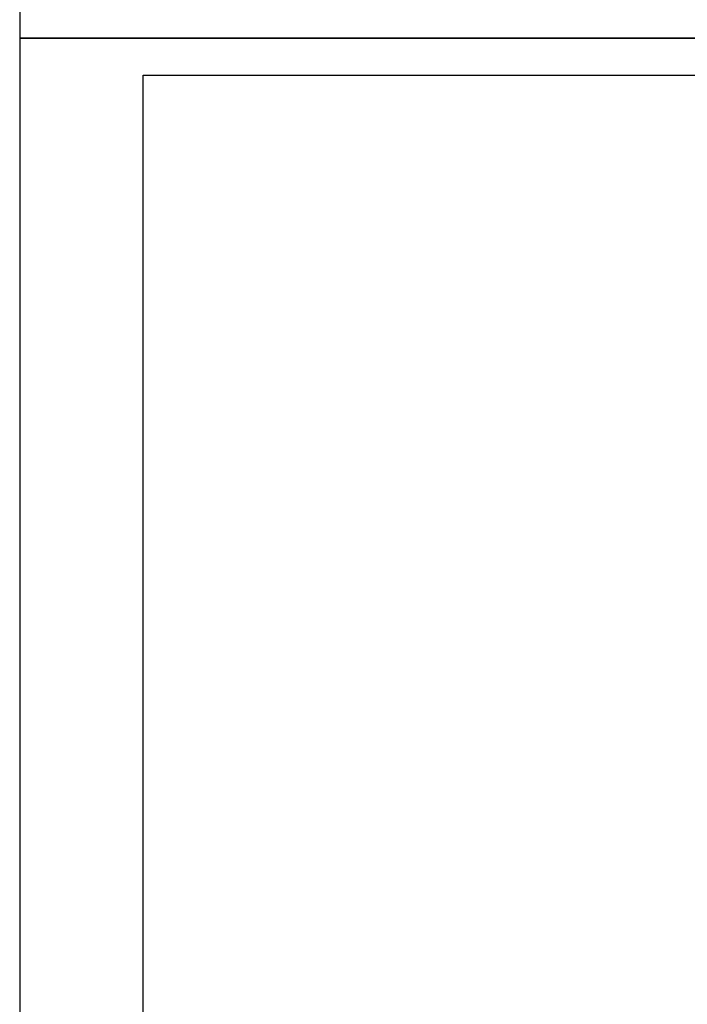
# Model space of a CAD drawing. Header units: millimetres. Extents: x 14311 to 14900, y 137 to 970.
# Tile 2 of 14: x 14311 to 14500, y 279 to 559. Entities that reach past the tile are written whole.
import ezdxf

# ---------------------------------------------------------------- set-up
doc = ezdxf.new("R2010")
doc.units = ezdxf.units.MM
doc.header["$LTSCALE"] = 0.3
doc.layers.add('外框', color=7, linetype='Continuous', lineweight=30)

# ---------------------------------------------------------------- blocks, each defined once
blk = doc.blocks.new('Y')
at = {"lineweight": 30}
blk.add_line((-4154.44, 2003.97), (-3857.44, 2003.97), dxfattribs=at)
blk.add_line((-4154.44, 2003.97), (-3857.44, 2003.97), dxfattribs=at)
for points in [[(-3857.44, 2213.99), (-4154.44, 2213.99), (-4154.44, 2003.97)], [(-4136.76, 2009.27), (-4136.76, 2208.69), (-3862.74, 2208.69)]]:
    blk.add_lwpolyline(points, dxfattribs=at)
blk = doc.blocks.new('W')
blk.add_blockref('Y', (0, 0))

msp = doc.modelspace()

# ---------------------------------------------------------------- block references
at = {"layer": '外框', "lineweight": 25, "xscale": 1.982879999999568, "yscale": 1.982880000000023, "zscale": 1.98288}
for p in [(22548.473, -3420.186), (22548.473, -3836.634)]:
    msp.add_blockref('W', p, dxfattribs=at)

doc.saveas('drawing.dxf')
